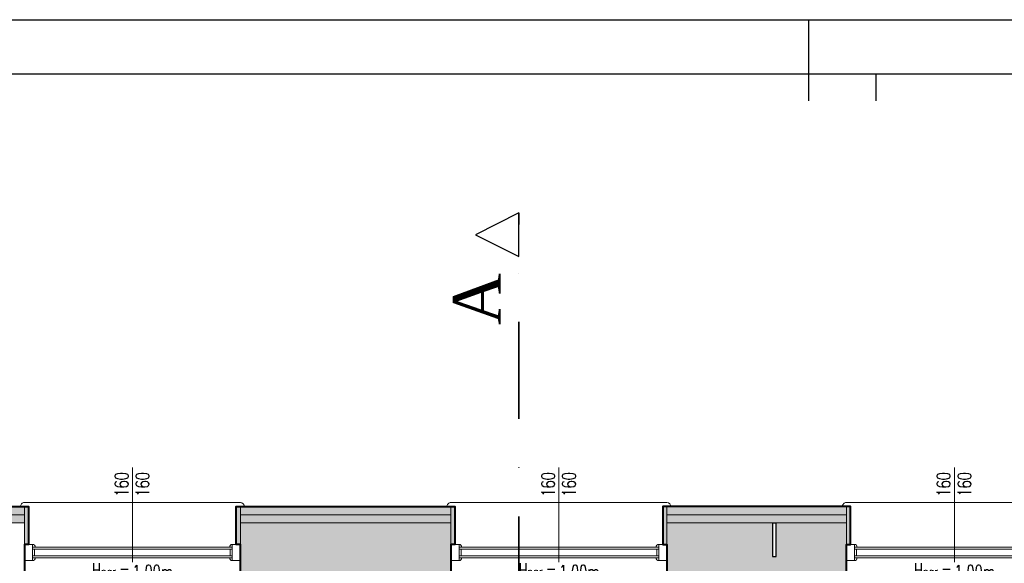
# Model space of a CAD drawing. Header units: millimetres. Extents: x 49320 to 60117, y -4209 to 20568.
# Tile 73 of 252: x 51936 to 52666, y -1642 to -1239. Entities that reach past the tile are written whole.
import ezdxf
from ezdxf.enums import TextEntityAlignment as Align

# ---------------------------------------------------------------- set-up
doc = ezdxf.new("R2010")
doc.units = ezdxf.units.MM
doc.linetypes.add('Kropki i Kreski', pattern=[72, 36, -18, 0, -18])
for name, color, linetype, lineweight in [('_AA przekroje', 7, 'Continuous', 40), ('_HD-OCIEPLENIE', 251, 'BATTING', 0), ('_HD-OKNA', 251, 'Continuous', 0), ('_HD-OPISY', 251, 'Continuous', 0), ('_HD-SZKŁO_WIDOK', 251, 'Continuous', 18), ('_HD-TWORZYWA_SZTUCZNE_WIDOK', 251, 'Continuous', 18), ('K-DREWNO', 40, 'Continuous', 30), ('M_Ramki do druku', 7, 'Continuous', 25), ('M_Ramki rysunków', 2, 'Continuous', 25)]:
    doc.layers.add(name, color=color, linetype=linetype, lineweight=lineweight)
doc.layers.add('_HD-KRESKOWANIE_PEŁNE', color=7, linetype='Continuous', lineweight=0, true_color=0xbfbfbf)
doc.layers.add('_HD-PRZEKRÓJ_BUDOWLANA', color=7, linetype='Continuous', lineweight=40, true_color=0x616161)
for name, color, linetype in [('BSP podkonstrukcja', 3, 'Continuous'), ('M_Ramki markery', 1, 'Continuous'), ('RAMKA', 3, 'Continuous')]:
    doc.layers.add(name, color=color, linetype=linetype)
doc.styles.add('_HD_Romans', font='romans.shx', dxfattribs={"width": 0.7, "height": 18})
doc.styles.add('MCAD_TS', font='GENISO.SHX', dxfattribs={"width": 0.8})
doc.styles.add('MIREK 100', font='txt', dxfattribs={"height": 10})
doc.linetypes.add('BATTING', pattern='A,0.00254,-2.54,[134,ltypeshp.shx,S=2.54,R=0,X=-2.54,Y=0],-5.08,[134,ltypeshp.shx,S=2.54,R=180,X=2.54,Y=0],-2.54', length=10.16254)

# ---------------------------------------------------------------- blocks, each defined once
blk = doc.blocks.new('*U10')
at = {"layer": '_HD-OPISY'}
for p, q in [((80, -13), (80, 13.24)), ((80, -57), (80, -13))]:
    blk.add_line(p, q, dxfattribs=at)
at = {"layer": '_HD-SZKŁO_WIDOK'}
for p, q in [((154, 10), (6, 10)), ((154, 8.5), (6, 8.5)), ((154, 3.5), (6, 3.5)), ((154, 2), (6, 2))]:
    blk.add_line(p, q, dxfattribs=at)
at = {"layer": '_HD-TWORZYWA_SZTUCZNE_WIDOK'}
for p, q in [((0, 30), (80, 30)), ((80, 30), (160, 30)), ((0, 12), (6, 12)), ((6, 12), (6, 0)), ((7.5, 8.5), (7.5, 3.5)), ((152.5, 8.5), (152.5, 3.5)), ((160, 12), (154, 12)), ((154, 12), (154, 0)), ((0, 0), (6, 0)), ((160, 0), (154, 0)), ((0, -31), (80, -31)), ((160, -31), (80, -31))]:
    blk.add_line(p, q, dxfattribs=at)
for centre, radius, start, end in [((0, 27), 3, 90, 180), ((160, 27), 3, 0, 90), ((6, 10), 2, 0, 90), ((154, 10), 2, 90, 180), ((6, 2), 2, 270, 0), ((154, 2), 2, 180, 270), ((0, -28), 3, 180, 270), ((160, -28), 3, 270, 0)]:
    blk.add_arc(centre, radius, start, end, dxfattribs=at)
at = {"layer": '_HD-OPISY', "insert": (110, 20.24), "char_height": 10, "width": 33.4799, "attachment_point": 4, "rotation": 180, "style": '_HD_Romans'}
blk.add_mtext('\\pxql;H{\\H0.75x;par.}=', dxfattribs=at)
at = {"layer": '_HD-OPISY', "style": '_HD_Romans', "width": 0.7}
blk.add_attdef('PARAPET', text='', height=10, rotation=180, dxfattribs=at).set_placement((80, 20.24), align=Align.MIDDLE_LEFT)
blk.add_attdef('SZEROKOŚĆ', text='', height=10, rotation=270, dxfattribs=at).set_placement((80, -44.5), align=Align.BOTTOM_CENTER)
blk.add_attdef('WYSOKOŚĆ', text='', height=10, rotation=270, dxfattribs=at).set_placement((77.5, -44.5), align=Align.TOP_CENTER)
blk = doc.blocks.new('*U66')
at = {"color": 0}
blk.add_wipeout([(0, 0), (28, 0), (28, -248), (0, -248)], dxfattribs=at).dxf.layer = 'BSP podkonstrukcja'
at = {"layer": 'BSP podkonstrukcja', "color": 0}
blk.add_lwpolyline([(0, 0), (0, -248), (28, -248), (28, 0)], close=True, dxfattribs=at)
blk = doc.blocks.new('G$C0D909F68')
at = {"layer": '_AA przekroje', "color": 7, "linetype": 'Kropki i Kreski', "lineweight": 35, "ltscale": 2}
blk.add_line((0, -2025.89), (0, 0), dxfattribs=at)
at = {"layer": '_AA przekroje', "color": 7, "linetype": 'Continuous', "lineweight": 25, "flags": 128}
blk.add_lwpolyline([(0, -32.25), (0, 0), (-32.25, -16.12)], close=True, dxfattribs=at)
at = {"layer": '_AA przekroje', "insert": (-48.78, -83.03), "char_height": 35.3057, "width": 113.0007, "attachment_point": 1, "rotation": 90, "style": 'MIREK 100'}
blk.add_mtext('{\\fTimes New Roman|b0|i0|c238|p18;A}', dxfattribs=at)
blk = doc.blocks.new('*U554')
at = {"layer": 'M_Ramki do druku'}
blk.add_line((320, 297), (320, 293), dxfattribs=at)
at = {"layer": 'M_Ramki markery'}
for p, q in [((320, 293), (320, 291)), ((325, 293), (325, 291))]:
    blk.add_line(p, q, dxfattribs=at)
at = {"layer": 'M_Ramki rysunków', "color": 0, "linetype": 'ByBlock', "lineweight": -2}
blk.add_lwpolyline([(20, 4), (20, 293), (506, 293), (506, 4)], close=True, dxfattribs=at)
at = {"layer": 'M_Ramki do druku', "style": 'MCAD_TS', "width": 0.8}
for tag, p in [('KOMENTARZ', (11.543, 30.569)), ('RYSUNEK', (15.279, 30.569)), ('DATA', (19.016, 30.569))]:
    blk.add_attdef(tag, p, '', height=2, rotation=90, dxfattribs=at)

msp = doc.modelspace()

# ---------------------------------------------------------------- hatches: boundary and pattern name
at = {"layer": '_HD-KRESKOWANIE_PEŁNE', "transparency": 33554687}
h = msp.add_hatch(color=256, dxfattribs=at)
h.dxf.hatch_style = 1
h.paths.add_polyline_path([(51800.58, -1612), (51939.58, -1612), (51939.58, -1600), (51800.58, -1600)])
h = msp.add_hatch(color=256, dxfattribs=at)
h.dxf.hatch_style = 1
h.paths.add_polyline_path([(51939.58, -1628), (51942.58, -1628), (51942.58, -1600), (51939.58, -1600)])
h = msp.add_hatch(color=256, dxfattribs=at)
h.dxf.hatch_style = 1
h.paths.add_polyline_path([(51939.58, -1628), (51942.58, -1628), (51942.58, -1600), (51939.58, -1600)])
h = msp.add_hatch(color=256, dxfattribs=at)
h.dxf.hatch_style = 1
h.paths.add_polyline_path([(52096.58, -1628), (52099.58, -1628), (52099.58, -1600), (52096.58, -1600)])
at = {"layer": '_HD-KRESKOWANIE_PEŁNE', "ltscale": 3, "transparency": 33554687}
h = msp.add_hatch(color=256, dxfattribs=at)
h.dxf.hatch_style = 1
h.paths.add_polyline_path([(52199.58, -1781), (52199.58, -1866.4), (52199.58, -1878.4), (52199.58, -2062.4), (52199.58, -2074.4), (52199.58, -2109.16), (52199.58, -2271), (52240.58, -2271), (52271.08, -2271), (52271.08, -2307), (52250.08, -2307), (52235.08, -2307), (52207.58, -2307), (52207.58, -2314), (52159.58, -2314), (52159.58, -2307), (52157.58, -2307), (52127.58, -2307), (52127.58, -2301), (52127.58, -2295), (52127.58, -2279), (52127.58, -2263), (52157.58, -2263), (52157.58, -2177), (52157.58, -2165), (52157.58, -2109.16), (52157.58, -2088), (52152.58, -2088), (52137.58, -2088), (52137.58, -2076), (52137.58, -2070), (52137.58, -2055), (52137.58, -2054.5), (52137.58, -2033), (52157.58, -2033), (52157.58, -1990), (52157.58, -1978), (52157.58, -1878), (52157.58, -1849), (52157.58, -1781)])
h.paths.add_polyline_path([(52099.58, -1628), (52099.58, -1640), (52099.58, -1655), (52102.58, -1655), (52127.58, -1655), (52128.58, -1655), (52157.58, -1655), (52157.58, -1680), (52199.58, -1680), (52199.58, -1655), (52252.58, -1655), (52255.58, -1655), (52255.58, -1640), (52255.58, -1628), (52258.58, -1628), (52258.58, -1600), (52255.58, -1600), (52252.58, -1600), (52157.58, -1600), (52127.58, -1600), (52102.58, -1600), (52099.58, -1600), (52096.58, -1600), (52096.58, -1628)])
at = {"layer": '_HD-KRESKOWANIE_PEŁNE', "transparency": 33554687}
h = msp.add_hatch(color=256, dxfattribs=at)
h.dxf.hatch_style = 1
h.paths.add_polyline_path([(52096.58, -1628), (52099.58, -1628), (52099.58, -1600), (52096.58, -1600)])
h = msp.add_hatch(color=256, dxfattribs=at)
h.dxf.hatch_style = 1
h.paths.add_polyline_path([(52099.58, -1612), (52255.58, -1612), (52255.58, -1600), (52099.58, -1600)])
h = msp.add_hatch(color=256, dxfattribs=at)
h.dxf.hatch_style = 1
h.paths.add_polyline_path([(52255.58, -1628), (52258.58, -1628), (52258.58, -1600), (52255.58, -1600)])
h = msp.add_hatch(color=256, dxfattribs=at)
h.dxf.hatch_style = 1
h.paths.add_polyline_path([(52255.58, -1628), (52258.58, -1628), (52258.58, -1600), (52255.58, -1600)])
h = msp.add_hatch(color=256, dxfattribs=at)
h.dxf.hatch_style = 1
h.paths.add_polyline_path([(52412.58, -1628), (52415.58, -1628), (52415.58, -1600), (52412.58, -1600)])
h = msp.add_hatch(color=256, dxfattribs=at)
h.dxf.hatch_style = 1
h.paths.add_polyline_path([(52415.58, -1612), (52548.58, -1612), (52548.58, -1600), (52415.58, -1600)])
h = msp.add_hatch(color=256, dxfattribs=at)
h.dxf.hatch_style = 1
h.paths.add_polyline_path([(52548.58, -1628), (52551.58, -1628), (52551.58, -1600), (52548.58, -1600)])
at = {"layer": '_HD-KRESKOWANIE_PEŁNE', "ltscale": 3, "transparency": 33554687}
h = msp.add_hatch(color=256, dxfattribs=at)
h.dxf.hatch_style = 1
h.paths.add_polyline_path([(52479.58, -1655), (52479.58, -2272), (52413.56, -2272), (52409.88, -2272), (52411.08, -2271.5), (52411.08, -2306.5), (52596.58, -2307), (52596.58, -2295), (52596.58, -2272), (52491.58, -2272), (52491.58, -2045), (52491.58, -1655), (52548.58, -1655), (52548.58, -1628), (52548.58, -1612), (52415.58, -1612), (52415.58, -1628), (52415.58, -1640), (52415.58, -1655), (52479.58, -1655)])

# ---------------------------------------------------------------- linework, layer by layer
at = {"layer": '_HD-OCIEPLENIE', "ltscale": 0.58}
for points in [[(51800.58, -1606), (51939.58, -1606)], [(52099.58, -1606), (52255.58, -1606)], [(52415.58, -1606), (52548.58, -1606)]]:
    msp.add_lwpolyline(points, dxfattribs=at)
at = {"layer": '_HD-PRZEKRÓJ_BUDOWLANA', "ltscale": 1.5}
for points in [[(51872.58, -1655), (51872.58, -1655), (51800.58, -1655), (51800.58, -1628), (51797.58, -1628), (51797.58, -1600), (51942.58, -1600), (51942.58, -1628), (51939.58, -1628), (51939.58, -1655), (51872.58, -1655), (51872.58, -1655)], [(52157.58, -1680), (52157.58, -1655), (52099.58, -1655), (52099.58, -1628), (52096.58, -1628), (52096.58, -1600), (52258.58, -1600), (52258.58, -1628), (52255.58, -1628), (52255.58, -1655), (52199.58, -1655), (52199.58, -1680)], [(52586.58, -2272), (52491.58, -2272), (52491.58, -2045), (52491.58, -2045), (52491.58, -2035), (52491.58, -2035), (52491.58, -1655), (52548.58, -1655), (52548.58, -1628), (52551.58, -1628), (52551.58, -1600), (52412.58, -1600), (52412.58, -1628), (52415.58, -1628), (52415.58, -1655), (52479.58, -1655), (52479.58, -2035), (52479.58, -2035), (52479.58, -2272), (52479.58, -2272), (52477.58, -2272), (52477.58, -2272), (52477.58, -2272), (52411.08, -2272)]]:
    msp.add_lwpolyline(points, dxfattribs=at)
at = {"layer": '_HD-TWORZYWA_SZTUCZNE_WIDOK'}
for points in [[(51800.58, -1612), (51939.58, -1612), (51939.58, -1600), (51800.58, -1600)], [(51939.58, -1628), (51942.58, -1628), (51942.58, -1600), (51939.58, -1600)], [(51939.58, -1628), (51942.58, -1628), (51942.58, -1600), (51939.58, -1600)], [(52096.58, -1628), (52099.58, -1628), (52099.58, -1600), (52096.58, -1600)], [(52096.58, -1628), (52099.58, -1628), (52099.58, -1600), (52096.58, -1600)], [(52099.58, -1612), (52255.58, -1612), (52255.58, -1600), (52099.58, -1600)], [(52255.58, -1628), (52258.58, -1628), (52258.58, -1600), (52255.58, -1600)], [(52255.58, -1628), (52258.58, -1628), (52258.58, -1600), (52255.58, -1600)], [(52412.58, -1628), (52415.58, -1628), (52415.58, -1600), (52412.58, -1600)], [(52415.58, -1612), (52548.58, -1612), (52548.58, -1600), (52415.58, -1600)], [(52548.58, -1628), (52551.58, -1628), (52551.58, -1600), (52548.58, -1600)]]:
    msp.add_lwpolyline(points, close=True, dxfattribs=at)

# ---------------------------------------------------------------- block references
at = {"layer": '_AA przekroje'}
msp.add_blockref('G$C0D909F68', (52305.96, -1382.53), dxfattribs=at)
at = {"layer": '_HD-OKNA', "rotation": 180}
for p in [(52099.58, -1628), (52099.58, -1628), (52415.58, -1628), (52708.58, -1628)]:
    msp.add_blockref('*U10', p, dxfattribs=at).add_auto_attribs({'SZEROKOŚĆ': '160', 'WYSOKOŚĆ': '160', 'PARAPET': '1,00m'})

# ---------------------------------------------------------------- next in the draw order: block references
at = {"layer": 'K-DREWNO', "xscale": 0.1, "yscale": 0.1, "zscale": 0.1}
msp.add_blockref('*U66', (52493.71, -1612.2, 0), dxfattribs=at)

# ---------------------------------------------------------------- next in the draw order: linework, layer by layer
at = {"layer": 'RAMKA', "color": 0, "ltscale": 0.8}
msp.add_lwpolyline([(49320.41, -1239.42), (54420.41, -1239.42), (54420.41, -4209.42), (49320.41, -4209.42)], close=True, dxfattribs=at)

# ---------------------------------------------------------------- next in the draw order: block references
at = {"color": 0, "xscale": 10, "yscale": 10, "zscale": 10}
msp.add_blockref('*U554', (49320.41, -4209.42), dxfattribs=at)

doc.saveas('drawing.dxf')
